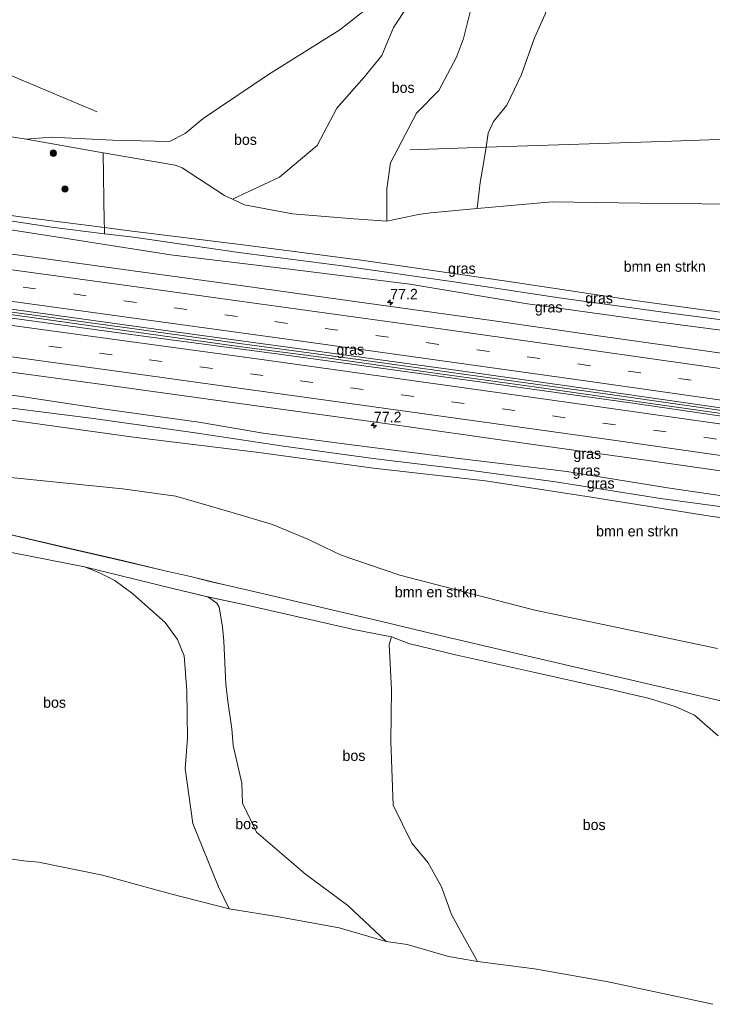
# Model space of a CAD drawing. Header units: millimetres. Extents: x 180000 to 190000, y 466229 to 468626.
# Tile 182 of 202: x 188672 to 188835, y 466390 to 466621. Entities that reach past the tile are written whole.
import ezdxf
from ezdxf.enums import TextEntityAlignment as Align

# ---------------------------------------------------------------- set-up
doc = ezdxf.new("R2010")
doc.units = ezdxf.units.MM
doc.linetypes.add('39strp', pattern=[12, 3, -9])
for name, color, linetype, lineweight in [('af-bs-rasterhekwerk', 8, 'hekwerk', 18), ('as-bs-kilometr', 13, 'Continuous', 18), ('bp-b5-bomenstruiken', 93, 'Continuous', 18), ('bp-b5-bos', 93, 'Continuous', 18), ('bp-b5-grasland', 93, 'Continuous', 18), ('bp-bs-boom', 93, 'Continuous', 18), ('gr-bs-geleiderail', 213, 'geleiderail', 18), ('gw-bs-insteekwatergang', 93, 'Continuous', 18), ('gw-bs-kruinlijn', 93, 'Continuous', 18), ('gw-bs-teenlijn', 93, 'Continuous', 18), ('kd-bs-opnamedtmgrens', 173, 'Continuous', 18), ('mk-bs-39streep 0.15', 8, '39strp', 18), ('mk-bs-streep 0.15', 8, 'Continuous', 18), ('vh-b5-verh_soort', 8, 'Continuous', 18), ('wh-bs-greppel', 133, 'greppel', 18)]:
    doc.layers.add(name, color=color, linetype=linetype, lineweight=lineweight)
doc.styles.add('rtw_iso', font='iso-rtw.shx')
doc.linetypes.add('geleiderail', pattern='A,2,-1,[175,RTW.shx,S=0.5,R=0,X=0,Y=0],-1', length=4)
doc.linetypes.add('greppel', pattern='A,25.5,-0.01,[14,RTW.shx,S=1,R=0,X=0,Y=0],1,[14,RTW.shx,S=1,R=0,X=0,Y=0],1,[14,RTW.shx,S=1,R=0,X=0,Y=0],1,[14,RTW.shx,S=1,R=0,X=0,Y=0],1,[14,RTW.shx,S=1,R=0,X=0,Y=0],0.5,-0.01', length=30.02)
doc.linetypes.add('hekwerk', pattern='A,7,-1.5,[1,RTW.shx,S=0.75,R=0,X=0,Y=0],-1.5', length=10)

# ---------------------------------------------------------------- blocks, each defined once
blk = doc.blocks.new('dtbattr-r')
at = {"style": 'rtw_iso'}
blk.add_attdef('TAG', text='', height=2.5, dxfattribs=at).set_placement((0, 0), align=Align.MIDDLE_CENTER)
blk = doc.blocks.new('boom')
blk.add_hatch(color=256).paths.add_polyline_path([(-0.75, 0, 1), (0.75, 0, 1)])
blk.add_circle((0, 0), 0.75)
blk = doc.blocks.new('d33az_ACAD_1_FMEBLOCK172')
at = {"layer": 'vh-b5-verh_soort'}
for points in [[(-131.85, 59.72, 51.01), (-112.22, 55.1, 51.01), (-98.94, 52.05, 50.52), (-89.27, 49.74, 49.89), (-82.95, 48.28, 49.91), (-78.09, 47.1, 49.99), (-74.87, 46.36, 50.21), (-64.3, 43.93, 51.12), (-50.65, 40.69, 52), (-37.89, 37.72, 53.01), (-28.18, 35.36, 53.58), (-3.44, 29.58, 53.89), (13.79, 25.6, 53.65), (31.44, 21.5, 53.81), (53.64, 16.3, 53.85)], [(41.29, 10.79, 53.62), (35.69, 15.66, 53.56), (31.18, 17.76, 53.57), (25.14, 19.62, 53.59), (15.72, 21.82, 53.48), (-2.21, 25.84, 53.66), (-20.52, 29.87, 53.7), (-31.52, 32.54, 53.3), (-35.62, 34.09, 53.03), (-44.15, 35.79, 52.39), (-62.44, 39.96, 51.09), (-69.66, 41.54, 50.49), (-78.88, 43.56, 49.71), (-87.08, 45.53, 49.75), (-107.89, 50.61, 50.86), (-133.9, 55.65, 50.97)]]:
    blk.add_polyline3d(points, dxfattribs=at)
blk = doc.blocks.new('hecto')
for p, q in [((0, 0.625), (-0.625, 0)), ((0, -0.625), (0, 0.625)), ((-0.625, 0), (0.625, 0)), ((0.625, 0), (0, -0.625))]:
    blk.add_line(p, q)
blk = doc.blocks.new('dtbattr')
at = {"style": 'rtw_iso'}
blk.add_attdef('TAG', (0.59, 0.87), '', height=2.5, dxfattribs=at)

msp = doc.modelspace()

# ---------------------------------------------------------------- linework, layer by layer
at = {"layer": 'af-bs-rasterhekwerk'}
for points in [[(188690.22, 466599.57, 50.19), (188667.89, 466608.93, 50.72), (188649.69, 466612.02, 50.74), (188640.92, 466613.43, 51.08)], [(188763.84, 466590.57, 46.05), (188781.76, 466591.25, 49.04), (188825.47, 466592.67, 50.78), (188849.44, 466593.47, 51.55)], [(188848.77, 466458.18, 53.85), (188826.58, 466463.39, 53.81), (188808.92, 466467.49, 53.65), (188791.7, 466471.47, 53.89), (188766.95, 466477.25, 53.58), (188757.25, 466479.6, 53.01), (188744.49, 466482.58, 52), (188730.83, 466485.82, 51.12), (188720.26, 466488.25, 50.21), (188717.05, 466488.98, 49.99), (188712.18, 466490.17, 49.91), (188705.87, 466491.63, 49.89), (188696.2, 466493.93, 50.52), (188682.91, 466496.98, 51.01), (188663.29, 466501.61, 51.01), (188660.58, 466501.85, 50.93), (188648.3, 466503.16, 50.75), (188621.92, 466505.94, 50.57)]]:
    msp.add_polyline3d(points, dxfattribs=at)
at = {"layer": 'bp-b5-bomenstruiken'}
for points in [[(188849.61, 466550.64, 43.23), (188816.77, 466555.12, 43.5), (188787.13, 466559.6, 43.91), (188752.94, 466564.54, 44.07), (188725.19, 466568.18, 44.42), (188697.27, 466571.64, 44.61), (188691.95, 466572.32, 44.69), (188691.93, 466573.55, 45.07), (188691.64, 466589.9, 49.75), (188708.58, 466587.01, 49.6), (188710.24, 466586.37, 48.53), (188720.22, 466579.82, 47.04), (188722.07, 466578.98, 46.97), (188724.93, 466577.64, 46.56), (188736.2, 466575.56, 46.29), (188750.62, 466574.35, 46.39), (188758.42, 466573.82, 46.29), (188765.89, 466575.39, 47.44), (188768.66, 466575.78, 47.79), (188770.45, 466575.9, 47.9), (188779.66, 466576.79, 48.65), (188797.34, 466578.39, 50.13), (188823.21, 466577.99, 50.92), (188860.74, 466577.65, 52.22)], [(188836.26, 466473.3, 53.27), (188793.22, 466482.32, 53.27), (188761.46, 466490.5, 52.47), (188747.7, 466495.2, 51.03), (188739.83, 466498.98, 50.48), (188731.54, 466502.46, 49.94), (188722.03, 466505.29, 49.44), (188708.73, 466509.13, 49.07), (188696.22, 466510.87, 49.09), (188670.64, 466513.41, 49.79), (188640.09, 466517.53, 49.87), (188624.31, 466519.5, 50.14), (188626.69, 466532.55, 45.97), (188665.48, 466527.63, 45.3), (188698.77, 466522.96, 45), (188728.33, 466519.4, 44.72), (188755.25, 466515.67, 44.05), (188781.66, 466512.71, 43.82), (188806.49, 466508.87, 43.57), (188834.49, 466504.44, 43.23), (188869.91, 466499.57, 43.05)], [(188670.64, 466513.41, 49.79), (188696.22, 466510.87, 49.09), (188708.73, 466509.13, 49.07), (188722.03, 466505.29, 49.44), (188731.54, 466502.46, 49.94), (188739.83, 466498.98, 50.48), (188747.7, 466495.2, 51.03), (188761.46, 466490.5, 52.47), (188793.22, 466482.32, 53.27), (188836.26, 466473.3, 53.27)], [(188848.77, 466458.18, 53.85), (188826.58, 466463.39, 53.81), (188808.92, 466467.49, 53.65), (188791.7, 466471.47, 53.89), (188766.95, 466477.25, 53.58), (188757.25, 466479.6, 53.01), (188744.49, 466482.58, 52), (188730.83, 466485.82, 51.12), (188720.26, 466488.25, 50.21), (188717.05, 466488.98, 49.99), (188712.18, 466490.17, 49.91), (188705.87, 466491.63, 49.89), (188696.2, 466493.93, 50.52), (188682.91, 466496.98, 51.01), (188663.29, 466501.61, 51.01)]]:
    msp.add_polyline3d(points, dxfattribs=at)
at = {"layer": 'bp-b5-bos'}
for points in [[(188849.44, 466593.47, 51.55), (188825.47, 466592.67, 50.78), (188781.76, 466591.25, 49.04), (188782.28, 466594.52, 49.03), (188783.49, 466597.27, 48.82), (188786.67, 466601.12, 48.8), (188790.12, 466608.32, 48.79), (188793.15, 466616.97, 48.82), (188795.68, 466622.52, 48.79), (188800.51, 466635.6, 47.75), (188810.9, 466652.02, 47.72), (188813.75, 466656.03, 47.72), (188831.86, 466655.85, 49.14), (188857.54, 466654.88, 50.3)], [(188752.87, 466623.18, 46.75), (188747.38, 466618.87, 46.98), (188730.57, 466608.29, 48.79), (188715.16, 466597.99, 49.47), (188711, 466594.43, 49.74), (188707.28, 466592.54, 49.88), (188693.84, 466592.84, 50.03), (188685.82, 466593.26, 50.23), (188679.45, 466593.57, 50.31), (188673.58, 466593.1, 50.3), (188662.83, 466594.84, 50.6), (188638.18, 466597.93, 50.97), (188640.92, 466613.43, 51.08), (188643.96, 466632.72, 51.53)], [(188778.49, 466624.99, 45.62), (188776.46, 466616.77, 46.04), (188774.78, 466612.38, 46.11), (188770.66, 466604.56, 46.07), (188765.4, 466599.19, 46.08), (188759.26, 466587.56, 46.13), (188758.41, 466581.43, 46.16), (188758.42, 466573.82, 46.29), (188750.62, 466574.35, 46.39), (188736.2, 466575.56, 46.29), (188724.93, 466577.64, 46.56), (188722.07, 466578.98, 46.97), (188733.18, 466584.16, 46.25), (188742.02, 466591.6, 46.3), (188746.66, 466600.44, 46.24), (188753.12, 466607.68, 46.21), (188757.26, 466612.82, 46.09), (188760, 466619.41, 45.96), (188763.34, 466624.48, 45.7)], [(188795.68, 466622.52, 48.79), (188793.15, 466616.97, 48.82), (188790.12, 466608.32, 48.79), (188786.67, 466601.12, 48.8), (188783.49, 466597.27, 48.82), (188782.28, 466594.52, 49.03), (188781.76, 466591.25, 49.04), (188781.22, 466587.84, 49.04), (188780.38, 466582.95, 48.77), (188779.66, 466576.79, 48.65), (188770.45, 466575.9, 47.9), (188768.66, 466575.78, 47.79), (188765.89, 466575.39, 47.44), (188758.42, 466573.82, 46.29), (188758.41, 466581.43, 46.16), (188759.26, 466587.56, 46.13), (188765.4, 466599.19, 46.08), (188770.66, 466604.56, 46.07), (188774.78, 466612.38, 46.11), (188776.46, 466616.77, 46.04), (188778.49, 466624.99, 45.62)], [(188763.34, 466624.48, 45.7), (188760, 466619.41, 45.96), (188757.26, 466612.82, 46.09), (188753.12, 466607.68, 46.21), (188746.66, 466600.44, 46.24), (188742.02, 466591.6, 46.3), (188733.18, 466584.16, 46.25), (188722.07, 466578.98, 46.97), (188720.22, 466579.82, 47.04), (188710.24, 466586.37, 48.53), (188708.58, 466587.01, 49.6), (188691.64, 466589.9, 49.75), (188673.58, 466593.1, 50.3), (188679.45, 466593.57, 50.31), (188685.82, 466593.26, 50.23), (188693.84, 466592.84, 50.03), (188707.28, 466592.54, 49.88), (188711, 466594.43, 49.74), (188715.16, 466597.99, 49.47), (188730.57, 466608.29, 48.79), (188747.38, 466618.87, 46.98), (188752.87, 466623.18, 46.75)], [(188860.74, 466577.65, 52.22), (188823.21, 466577.99, 50.92), (188797.34, 466578.39, 50.13), (188779.66, 466576.79, 48.65), (188780.38, 466582.95, 48.77), (188781.22, 466587.84, 49.04), (188781.76, 466591.25, 49.04), (188825.47, 466592.67, 50.78), (188849.44, 466593.47, 51.55)], [(188835.13, 466389.54, 54.32), (188810.51, 466394.8, 53.55), (188793.14, 466397.86, 53.19), (188779.72, 466399.59, 52.79), (188776.32, 466405.85, 52.99), (188773.67, 466410.69, 53.04), (188771.27, 466417.22, 53.19), (188768.11, 466422.8, 53.37), (188764.32, 466427.42, 53.46), (188759.91, 466436.38, 53.5), (188759.35, 466451.36, 53.58), (188759.52, 466463.6, 53.43), (188758.95, 466474.23, 53.39), (188759.51, 466475.98, 53.03), (188763.61, 466474.43, 53.3), (188774.61, 466471.76, 53.7), (188792.92, 466467.72, 53.66), (188810.86, 466463.71, 53.48), (188820.27, 466461.51, 53.59), (188826.31, 466459.65, 53.57), (188830.83, 466457.55, 53.56), (188836.42, 466452.68, 53.62)]]:
    msp.add_polyline3d(points, dxfattribs=at)
for points in [[(188718.81, 466417.15, 51.05), (188721.3, 466412, 50.76), (188707.5, 466415.51, 51.32), (188691.52, 466419.93, 51.62), (188676.48, 466422.98, 51.88), (188672.93, 466423.28, 51.92), (188662.51, 466424.84, 52.21), (188652.88, 466450.92, 51.79), (188642.58, 466478.84, 50.72), (188633.76, 466500.45, 50.41), (188651.28, 466499.04, 50.79), (188661.24, 466497.54, 50.97), (188687.24, 466492.49, 50.86), (188690.65, 466491.11, 50.9), (188694.4, 466489.25, 50.77), (188698.66, 466486.14, 50.53), (188706.27, 466479.39, 50.47), (188709.12, 466475.41, 50.54), (188710.75, 466471.51, 50.69), (188711.33, 466463.33, 50.83), (188711.51, 466452.13, 50.9), (188710.94, 466445.02, 50.96), (188712.79, 466432.08, 51.04)], [(188749.27, 466412.82, 51.66), (188758.26, 466404.3, 51.85), (188747.23, 466407.57, 51.68), (188733.01, 466410.15, 51.41), (188721.3, 466412, 50.76), (188718.81, 466417.15, 51.05), (188712.79, 466432.08, 51.04), (188710.94, 466445.02, 50.96), (188711.51, 466452.13, 50.9), (188711.33, 466463.33, 50.83), (188710.75, 466471.51, 50.69), (188709.12, 466475.41, 50.54), (188706.27, 466479.39, 50.47), (188698.66, 466486.14, 50.53), (188694.4, 466489.25, 50.77), (188690.65, 466491.11, 50.9), (188687.24, 466492.49, 50.86), (188708.05, 466487.42, 49.75), (188716.26, 466485.45, 49.71), (188718.41, 466483.95, 49.83), (188718.98, 466482.98, 49.95), (188719.74, 466478.38, 50.19), (188720.06, 466475.02, 50.23), (188720.54, 466464.91, 50.18), (188720.99, 466460.91, 50.17), (188721.97, 466454.39, 50.11), (188722.22, 466450.44, 50.23), (188724.32, 466441.58, 50.42), (188724.43, 466436.91, 50.52), (188727.75, 466430.06, 50.64), (188739.3, 466420.15, 51.23)], [(188776.32, 466405.85, 52.99), (188779.72, 466399.59, 52.79), (188772.93, 466400.81, 52.56), (188763.23, 466403.61, 52.12), (188758.26, 466404.3, 51.85), (188749.27, 466412.82, 51.66), (188739.3, 466420.15, 51.23), (188727.75, 466430.06, 50.64), (188724.43, 466436.91, 50.52), (188724.32, 466441.58, 50.42), (188722.22, 466450.44, 50.23), (188721.97, 466454.39, 50.11), (188720.99, 466460.91, 50.17), (188720.54, 466464.91, 50.18), (188720.06, 466475.02, 50.23), (188719.74, 466478.38, 50.19), (188718.98, 466482.98, 49.95), (188718.41, 466483.95, 49.83), (188716.26, 466485.45, 49.71), (188725.47, 466483.43, 50.49), (188732.69, 466481.85, 51.09), (188750.98, 466477.68, 52.39), (188759.51, 466475.98, 53.03), (188758.95, 466474.23, 53.39), (188759.52, 466463.6, 53.43), (188759.35, 466451.36, 53.58), (188759.91, 466436.38, 53.5), (188764.32, 466427.42, 53.46), (188768.11, 466422.8, 53.37), (188771.27, 466417.22, 53.19), (188773.67, 466410.69, 53.04)]]:
    msp.add_polyline3d(points, close=True, dxfattribs=at)
at = {"layer": 'bp-b5-grasland'}
for points in [[(188691.93, 466573.55, 45.07), (188691.95, 466572.32, 44.69), (188672.17, 466574.83, 44.98), (188643.64, 466579, 45.35), (188635.21, 466581.14, 45.89), (188638.18, 466597.93, 50.97), (188662.83, 466594.84, 50.6), (188673.58, 466593.1, 50.3), (188691.64, 466589.9, 49.75)], [(188691.95, 466572.32, 44.69), (188691.99, 466570.86, 44.48), (188679.48, 466572.42, 44.66), (188657.46, 466575.79, 44.83), (188634.59, 466578.46, 45.18), (188635.21, 466581.14, 45.89), (188643.64, 466579, 45.35), (188672.17, 466574.83, 44.98)], [(188849.61, 466550.64, 43.23), (188848.72, 466549.08, 42.96), (188825.16, 466552.16, 43.13), (188798.99, 466555.8, 43.41), (188774.2, 466559.54, 43.69), (188747.94, 466563.31, 43.89), (188723.58, 466566.41, 44.07), (188698.84, 466570.01, 44.38), (188691.99, 466570.86, 44.48), (188691.95, 466572.32, 44.69), (188697.27, 466571.64, 44.61), (188725.19, 466568.18, 44.42), (188752.94, 466564.54, 44.07), (188787.13, 466559.6, 43.91), (188816.77, 466555.12, 43.5)], [(188858.82, 466526.89, 43.62), (188858.41, 466524.75, 43.63), (188856.57, 466525.11, 43.64), (188816.29, 466530.99, 43.99), (188765.55, 466538.01, 44.46), (188731.32, 466542.77, 44.89), (188698.2, 466547.18, 45.28), (188663.23, 466551.94, 45.64), (188630.82, 466556.31, 46.13), (188631.21, 466558.49, 46.09), (188673.49, 466552.6, 45.54), (188709.14, 466547.66, 45.11), (188739.13, 466543.6, 44.78), (188775.73, 466538.57, 44.38), (188809.12, 466533.88, 44.13), (188837.49, 466529.82, 43.83)]]:
    msp.add_polyline3d(points, close=True, dxfattribs=at)
for points in [[(188851.41, 466546.29, 43.32), (188820.29, 466550.4, 43.62), (188791.52, 466554.39, 43.93), (188763.85, 466558.97, 44.15), (188736.22, 466562.44, 44.34), (188707.53, 466565.9, 44.74), (188682.53, 466569.78, 45.04), (188661.72, 466573.01, 45.35), (188634.4, 466576.57, 45.43), (188634.59, 466578.46, 45.18), (188657.46, 466575.79, 44.83), (188679.48, 466572.42, 44.66), (188691.99, 466570.86, 44.48), (188698.84, 466570.01, 44.38), (188723.58, 466566.41, 44.07), (188747.94, 466563.31, 43.89), (188774.2, 466559.54, 43.69), (188798.99, 466555.8, 43.41), (188825.16, 466552.16, 43.13), (188848.72, 466549.08, 42.96)], [(188860.7, 466539.36, 43.41), (188831.61, 466543.57, 43.66), (188807.68, 466546.93, 43.91), (188783.7, 466550.35, 44.16), (188748.05, 466555.32, 44.52), (188724.56, 466558.59, 44.77), (188700.48, 466561.87, 45.07), (188665.01, 466566.72, 45.48), (188633.45, 466570.98, 46.01), (188634.4, 466576.57, 45.43), (188661.72, 466573.01, 45.35), (188682.53, 466569.78, 45.04), (188707.53, 466565.9, 44.74), (188736.22, 466562.44, 44.34), (188763.85, 466558.97, 44.15), (188791.52, 466554.39, 43.93), (188820.29, 466550.4, 43.62), (188851.41, 466546.29, 43.32)], [(188848.08, 466507.63, 43.17), (188824.46, 466511.07, 43.36), (188800.75, 466514.88, 43.64), (188775.46, 466517.98, 43.85), (188750.74, 466521.07, 44.18), (188729.34, 466523.96, 44.45), (188714.14, 466526.5, 44.64), (188691.48, 466529.67, 44.94), (188671.89, 466532.64, 45.16), (188653.68, 466534.89, 45.41), (188627.62, 466538.23, 45.49), (188628.63, 466543.9, 45.87), (188659.05, 466539.77, 45.49), (188691.51, 466535.41, 45.11), (188722.01, 466531.18, 44.71), (188755.86, 466526.52, 44.36), (188792.34, 466521.35, 43.92), (188819.89, 466517.47, 43.67), (188849.61, 466513.24, 43.39)], [(188850.23, 466504.88, 42.78), (188822.81, 466508.56, 42.97), (188798.1, 466512.45, 43.21), (188776.59, 466515.42, 43.47), (188755.24, 466517.95, 43.82), (188734.07, 466520.9, 44.04), (188713.34, 466524, 44.21), (188689.42, 466527.4, 44.45), (188659.56, 466531.11, 44.93), (188627.07, 466535.12, 45.17), (188627.62, 466538.23, 45.49), (188653.68, 466534.89, 45.41), (188671.89, 466532.64, 45.16), (188691.48, 466529.67, 44.94), (188714.14, 466526.5, 44.64), (188729.34, 466523.96, 44.45), (188750.74, 466521.07, 44.18), (188775.46, 466517.98, 43.85), (188800.75, 466514.88, 43.64), (188824.46, 466511.07, 43.36), (188848.08, 466507.63, 43.17)], [(188869.91, 466499.57, 43.05), (188834.49, 466504.44, 43.23), (188806.49, 466508.87, 43.57), (188781.66, 466512.71, 43.82), (188755.25, 466515.67, 44.05), (188728.33, 466519.4, 44.72), (188698.77, 466522.96, 45), (188665.48, 466527.63, 45.3), (188626.69, 466532.55, 45.97), (188627.07, 466535.12, 45.17), (188659.56, 466531.11, 44.93), (188689.42, 466527.4, 44.45), (188713.34, 466524, 44.21), (188734.07, 466520.9, 44.04), (188755.24, 466517.95, 43.82), (188776.59, 466515.42, 43.47), (188798.1, 466512.45, 43.21), (188822.81, 466508.56, 42.97), (188850.23, 466504.88, 42.78)]]:
    msp.add_polyline3d(points, dxfattribs=at)
at = {"layer": 'gr-bs-geleiderail'}
for points in [[(188631.08, 466557.78, 46.77), (188635.2, 466557.28, 46.52), (188665.54, 466553.06, 46.1), (188697.34, 466548.72, 45.8), (188723.73, 466545.02, 45.63), (188752.85, 466541.12, 45.39), (188783.19, 466536.9, 44.83), (188810.98, 466533.05, 44.5), (188842.66, 466528.51, 44.31), (188871.54, 466524.45, 44.26), (188908.49, 466519.1, 43.91), (188942.83, 466514.14, 43.64), (188976.52, 466509.34, 43.33)], [(188976.43, 466508.57, 43.33), (188966.45, 466510.05, 43.45), (188934.79, 466514.61, 43.68), (188903.09, 466519.16, 44), (188872.76, 466523.5, 44.28), (188850.44, 466526.69, 44.31), (188822.77, 466530.59, 44.49), (188793.68, 466534.73, 44.81), (188768.58, 466538.24, 45.2), (188744.8, 466541.55, 45.49), (188723.58, 466544.35, 45.67), (188697.24, 466548.04, 45.86), (188657.5, 466553.55, 46.29), (188630.97, 466557.13, 46.79)]]:
    msp.add_polyline3d(points, dxfattribs=at)
at = {"layer": 'gw-bs-insteekwatergang'}
for points in [[(188643.64, 466579, 45.35), (188672.17, 466574.83, 44.98), (188691.95, 466572.32, 44.69)], [(188978.98, 466528.98, 42.13), (188963.85, 466531.04, 42.23), (188930.59, 466535.65, 42.48), (188888.94, 466540.96, 42.91), (188866.3, 466544.07, 43.22), (188864.49, 466544.54, 43.25), (188863.65, 466545.21, 43.28), (188861.69, 466545.95, 43.32), (188859.49, 466545.99, 43.34), (188858.19, 466545.59, 43.31), (188851.41, 466546.29, 43.32), (188820.29, 466550.4, 43.62), (188791.52, 466554.39, 43.93), (188763.85, 466558.97, 44.15), (188736.22, 466562.44, 44.34), (188707.53, 466565.9, 44.74), (188682.53, 466569.78, 45.04), (188661.72, 466573.01, 45.35), (188634.4, 466576.57, 45.43)], [(188691.95, 466572.32, 44.69), (188697.27, 466571.64, 44.61), (188725.19, 466568.18, 44.42), (188752.94, 466564.54, 44.07), (188787.13, 466559.6, 43.91), (188816.77, 466555.12, 43.5), (188849.61, 466550.64, 43.23)], [(188974.14, 466490.37, 42.18), (188962.49, 466491.99, 42.2), (188931.16, 466496.02, 42.45), (188904.51, 466499.93, 42.61), (188896.62, 466501.11, 42.7), (188867.39, 466505.52, 42.99), (188860.55, 466506.27, 43.16), (188858.03, 466506.04, 43.2), (188854.99, 466506.42, 43.27), (188852.57, 466507.09, 43.28), (188848.08, 466507.63, 43.17), (188824.46, 466511.07, 43.36), (188800.75, 466514.88, 43.64), (188775.46, 466517.98, 43.85), (188750.74, 466521.07, 44.18), (188729.34, 466523.96, 44.45), (188714.14, 466526.5, 44.64), (188691.48, 466529.67, 44.94), (188671.89, 466532.64, 45.16), (188653.68, 466534.89, 45.41), (188627.62, 466538.23, 45.49)], [(188973.41, 466485.17, 42.06), (188961.58, 466486.84, 42.3), (188925.01, 466492.22, 42.54), (188896.79, 466496.19, 42.92), (188869.91, 466499.57, 43.05), (188834.49, 466504.44, 43.23), (188806.49, 466508.87, 43.57), (188781.66, 466512.71, 43.82), (188755.25, 466515.67, 44.05), (188728.33, 466519.4, 44.72), (188698.77, 466522.96, 45), (188665.48, 466527.63, 45.3), (188626.69, 466532.55, 45.97)]]:
    msp.add_polyline3d(points, dxfattribs=at)
at = {"layer": 'gw-bs-kruinlijn'}
for points in [[(188754.01, 466655, 46.37), (188757.24, 466650.37, 46.31), (188759.45, 466645.61, 46.29), (188758.91, 466636.34, 46.52), (188756.81, 466627.31, 46.71), (188752.87, 466623.18, 46.75), (188747.38, 466618.87, 46.98), (188730.57, 466608.29, 48.79), (188715.16, 466597.99, 49.47), (188711, 466594.43, 49.74), (188707.28, 466592.54, 49.88), (188693.84, 466592.84, 50.03), (188685.82, 466593.26, 50.23), (188679.45, 466593.57, 50.31), (188673.58, 466593.1, 50.3)], [(188813.75, 466656.03, 47.72), (188810.9, 466652.02, 47.72), (188800.51, 466635.6, 47.75), (188795.68, 466622.52, 48.79), (188793.15, 466616.97, 48.82), (188790.12, 466608.32, 48.79), (188786.67, 466601.12, 48.8), (188783.49, 466597.27, 48.82), (188782.28, 466594.52, 49.03), (188781.76, 466591.25, 49.04)], [(188638.18, 466597.93, 50.97), (188662.83, 466594.84, 50.6), (188673.58, 466593.1, 50.3), (188691.64, 466589.9, 49.75), (188708.58, 466587.01, 49.6), (188710.24, 466586.37, 48.53), (188720.22, 466579.82, 47.04), (188722.07, 466578.98, 46.97), (188724.93, 466577.64, 46.56), (188736.2, 466575.56, 46.29), (188750.62, 466574.35, 46.39), (188758.42, 466573.82, 46.29), (188765.89, 466575.39, 47.44), (188768.66, 466575.78, 47.79), (188770.45, 466575.9, 47.9), (188779.66, 466576.79, 48.65), (188797.34, 466578.39, 50.13), (188823.21, 466577.99, 50.92), (188860.74, 466577.65, 52.22)], [(188781.76, 466591.25, 49.04), (188781.22, 466587.84, 49.04), (188780.38, 466582.95, 48.77), (188779.66, 466576.79, 48.65)], [(188624.31, 466519.5, 50.14), (188640.09, 466517.53, 49.87), (188670.64, 466513.41, 49.79), (188696.22, 466510.87, 49.09), (188708.73, 466509.13, 49.07), (188722.03, 466505.29, 49.44), (188731.54, 466502.46, 49.94), (188739.83, 466498.98, 50.48), (188747.7, 466495.2, 51.03), (188761.46, 466490.5, 52.47), (188793.22, 466482.32, 53.27), (188836.26, 466473.3, 53.27)], [(188721.3, 466412, 50.76), (188718.81, 466417.15, 51.05), (188712.79, 466432.08, 51.04), (188710.94, 466445.02, 50.96), (188711.51, 466452.13, 50.9), (188711.33, 466463.33, 50.83), (188710.75, 466471.51, 50.69), (188709.12, 466475.41, 50.54), (188706.27, 466479.39, 50.47), (188698.66, 466486.14, 50.53), (188694.4, 466489.25, 50.77), (188690.65, 466491.11, 50.9), (188687.24, 466492.49, 50.86)], [(188759.51, 466475.98, 53.03), (188758.95, 466474.23, 53.39), (188759.52, 466463.6, 53.43), (188759.35, 466451.36, 53.58), (188759.91, 466436.38, 53.5), (188764.32, 466427.42, 53.46), (188768.11, 466422.8, 53.37), (188771.27, 466417.22, 53.19), (188773.67, 466410.69, 53.04), (188776.32, 466405.85, 52.99), (188779.72, 466399.59, 52.79)]]:
    msp.add_polyline3d(points, dxfattribs=at)
at = {"layer": 'gw-bs-teenlijn'}
for points in [[(188722.07, 466578.98, 46.97), (188733.18, 466584.16, 46.25), (188742.02, 466591.6, 46.3), (188746.66, 466600.44, 46.24), (188753.12, 466607.68, 46.21), (188757.26, 466612.82, 46.09), (188760, 466619.41, 45.96), (188763.34, 466624.48, 45.7), (188766.37, 466634.3, 45.51), (188766.93, 466638.96, 45.51), (188768.78, 466642.64, 45.51), (188769.03, 466647.62, 45.51), (188769.96, 466650.94, 45.48), (188771.32, 466655.31, 45.37)], [(188797.06, 466655.72, 45.33), (188795.4, 466654.35, 45.31), (188787.98, 466648.55, 45.48), (188781.71, 466642.99, 45.65), (188779.83, 466635.24, 45.6), (188778.49, 466624.99, 45.62), (188776.46, 466616.77, 46.04), (188774.78, 466612.38, 46.11), (188770.66, 466604.56, 46.07), (188765.4, 466599.19, 46.08), (188759.26, 466587.56, 46.13), (188758.41, 466581.43, 46.16), (188758.42, 466573.82, 46.29)], [(188758.26, 466404.3, 51.85), (188749.27, 466412.82, 51.66), (188739.3, 466420.15, 51.23), (188727.75, 466430.06, 50.64), (188724.43, 466436.91, 50.52), (188724.32, 466441.58, 50.42), (188722.22, 466450.44, 50.23), (188721.97, 466454.39, 50.11), (188720.99, 466460.91, 50.17), (188720.54, 466464.91, 50.18), (188720.06, 466475.02, 50.23), (188719.74, 466478.38, 50.19), (188718.98, 466482.98, 49.95), (188718.41, 466483.95, 49.83), (188716.26, 466485.45, 49.71)]]:
    msp.add_polyline3d(points, dxfattribs=at)
at = {"layer": 'kd-bs-opnamedtmgrens'}
msp.add_polyline3d([(188835.13, 466389.54, 54.32), (188810.51, 466394.8, 53.55), (188793.14, 466397.86, 53.19), (188779.72, 466399.59, 52.79), (188772.93, 466400.81, 52.56), (188763.23, 466403.61, 52.12), (188758.26, 466404.3, 51.85), (188747.23, 466407.57, 51.68), (188733.01, 466410.15, 51.41), (188721.3, 466412, 50.76), (188707.5, 466415.51, 51.32), (188691.52, 466419.93, 51.62), (188676.48, 466422.98, 51.88), (188672.93, 466423.28, 51.92), (188662.51, 466424.84, 52.21), (188658.36, 466425.73, 52.26), (188608.89, 466432.26, 53.31)], dxfattribs=at)
at = {"layer": 'mk-bs-39streep 0.15'}
for points in [[(188977.27, 466515.32, 42.51), (188972.57, 466515.97, 42.58), (188948.79, 466519.41, 42.74), (188925.1, 466522.8, 42.94), (188901.31, 466526.16, 43.19), (188877.6, 466529.59, 43.36), (188841.95, 466534.69, 43.76), (188818.21, 466538.11, 43.97), (188782.55, 466543.16, 44.33), (188758.8, 466546.49, 44.51), (188723.26, 466551.39, 44.94), (188687.66, 466556.28, 45.35), (188663.92, 466559.52, 45.58), (188632.14, 466563.76, 46.03)], [(188975.66, 466502.48, 42.55), (188942.37, 466507.27, 42.77), (188907.1, 466512.36, 43.04), (188871.38, 466517.47, 43.38), (188836.01, 466522.55, 43.67), (188800.4, 466527.57, 44.05), (188764.75, 466532.56, 44.4), (188729.27, 466537.47, 44.79), (188693.75, 466542.38, 45.25), (188658.47, 466547.15, 45.63), (188629.87, 466550.95, 46.07)]]:
    msp.add_polyline3d(points, dxfattribs=at)
at = {"layer": 'mk-bs-streep 0.15'}
for points in [[(188978.2, 466522.75, 42.33), (188974.31, 466523.14, 42.39), (188931.38, 466527.31, 42.78), (188895.02, 466530.86, 43.1), (188890.27, 466531.55, 43.19), (188857.25, 466536.25, 43.5), (188830.79, 466540.03, 43.78), (188795.41, 466545.06, 44.13), (188771.6, 466548.38, 44.35), (188723.86, 466555.02, 44.83), (188700.03, 466558.3, 45.14), (188664.37, 466563.15, 45.56), (188632.78, 466567.41, 45.95)], [(188976.79, 466511.5, 42.59), (188948.71, 466515.66, 42.8), (188913.02, 466520.78, 43.13), (188877.59, 466525.89, 43.42), (188842.12, 466530.98, 43.79), (188806.31, 466536.06, 44.16), (188770.93, 466541.05, 44.49), (188735.5, 466546, 44.84), (188699.53, 466550.92, 45.28), (188664.07, 466555.77, 45.68), (188631.5, 466560.15, 46.08)], [(188976.12, 466506.11, 42.57), (188942.97, 466510.95, 42.77), (188907.71, 466515.99, 43.1), (188872.06, 466521.08, 43.4), (188836.71, 466526.14, 43.71), (188801.25, 466531.16, 44.1), (188765.38, 466536.18, 44.44), (188730.08, 466541.09, 44.83), (188694.4, 466545.99, 45.29), (188659.29, 466550.79, 45.68), (188630.49, 466554.65, 46.05)], [(188975.19, 466498.73, 42.44), (188953.93, 466501.91, 42.58), (188918.67, 466506.97, 42.88), (188883.66, 466512.02, 43.18), (188848, 466517.1, 43.49), (188812.83, 466522.11, 43.86), (188777.41, 466527.08, 44.2), (188741.77, 466532.02, 44.63), (188717.41, 466535.39, 44.87), (188693.67, 466538.65, 45.16), (188658.53, 466543.43, 45.61), (188629.24, 466547.38, 45.97)]]:
    msp.add_polyline3d(points, dxfattribs=at)
at = {"layer": 'vh-b5-verh_soort'}
for points in [[(188837.49, 466529.82, 43.83), (188809.12, 466533.88, 44.13), (188775.73, 466538.57, 44.38), (188739.13, 466543.6, 44.78), (188709.14, 466547.66, 45.11), (188673.49, 466552.6, 45.54), (188631.21, 466558.49, 46.09), (188631.5, 466560.15, 46.08), (188632.14, 466563.76, 46.03), (188632.78, 466567.41, 45.95), (188633.45, 466570.98, 46.01), (188665.01, 466566.72, 45.48), (188700.48, 466561.87, 45.07), (188724.56, 466558.59, 44.77), (188748.05, 466555.32, 44.52), (188783.7, 466550.35, 44.16), (188807.68, 466546.93, 43.91), (188831.61, 466543.57, 43.66), (188860.7, 466539.36, 43.41)], [(188849.61, 466513.24, 43.39), (188819.89, 466517.47, 43.67), (188792.34, 466521.35, 43.92), (188755.86, 466526.52, 44.36), (188722.01, 466531.18, 44.71), (188691.51, 466535.41, 45.11), (188659.05, 466539.77, 45.49), (188628.63, 466543.9, 45.87), (188629.24, 466547.38, 45.97), (188629.87, 466550.95, 46.07), (188630.49, 466554.65, 46.05), (188630.82, 466556.31, 46.13), (188663.23, 466551.94, 45.64), (188698.2, 466547.18, 45.28), (188731.32, 466542.77, 44.89), (188765.55, 466538.01, 44.46), (188816.29, 466530.99, 43.99), (188856.57, 466525.11, 43.64)]]:
    msp.add_polyline3d(points, dxfattribs=at)
at = {"layer": 'wh-bs-greppel'}
for points in [[(188691.99, 466570.86, 44.48), (188679.48, 466572.42, 44.66), (188657.46, 466575.79, 44.83), (188634.59, 466578.46, 45.18)], [(188691.99, 466570.86, 44.48), (188698.84, 466570.01, 44.38), (188723.58, 466566.41, 44.07), (188747.94, 466563.31, 43.89), (188774.2, 466559.54, 43.69), (188798.99, 466555.8, 43.41), (188825.16, 466552.16, 43.13), (188848.72, 466549.08, 42.96), (188861.8, 466547.3, 42.83), (188878.12, 466544.96, 42.69)], [(188973.86, 466488.11, 41.82), (188944.32, 466491.98, 42.02), (188923.09, 466495, 42.22), (188898.82, 466498.11, 42.35), (188872.46, 466502.14, 42.61), (188850.23, 466504.88, 42.78), (188822.81, 466508.56, 42.97), (188798.1, 466512.45, 43.21), (188776.59, 466515.42, 43.47), (188755.24, 466517.95, 43.82), (188734.07, 466520.9, 44.04), (188713.34, 466524, 44.21), (188689.42, 466527.4, 44.45), (188659.56, 466531.11, 44.93), (188627.07, 466535.12, 45.17)]]:
    msp.add_polyline3d(points, dxfattribs=at)

# ---------------------------------------------------------------- block references
at = {"layer": 'as-bs-kilometr'}
ref = msp.add_blockref('dtbattr', (188759.2, 466554.64, 44.15), dxfattribs=at)
ref.add_attrib('TAG', '77.2', dxfattribs={"layer": '0', "height": 2.5, "style": 'rtw_iso'}).set_placement((188759.2, 466554.64, 44.15), align=Align.BOTTOM_LEFT)
for p in [(188759.2, 466554.64, 44.15), (188755.37, 466525.72, 44.18)]:
    msp.add_blockref('hecto', p, dxfattribs=at)
ref = msp.add_blockref('dtbattr', (188755.37, 466525.72, 44.18), dxfattribs=at)
ref.add_attrib('TAG', '77.2', dxfattribs={"layer": '0', "height": 2.5, "style": 'rtw_iso'}).set_placement((188755.37, 466525.72, 44.18), align=Align.BOTTOM_LEFT)
at = {"layer": 'bp-b5-bomenstruiken'}
ref = msp.add_blockref('dtbattr-r', (188814.16, 466561.16, 47.48), dxfattribs=at)
ref.add_attrib('TAG', 'bmn en strkn', dxfattribs={"layer": '0', "height": 2.5, "style": 'rtw_iso'}).set_placement((188814.16, 466561.16, 47.48), align=Align.BOTTOM_LEFT)
ref = msp.add_blockref('dtbattr-r', (188807.68, 466498.89, 48.02), dxfattribs=at)
ref.add_attrib('TAG', 'bmn en strkn', dxfattribs={"layer": '0', "height": 2.5, "style": 'rtw_iso'}).set_placement((188807.68, 466498.89, 48.02), align=Align.BOTTOM_LEFT)
ref = msp.add_blockref('dtbattr-r', (188760.31, 466484.57, 50.89), dxfattribs=at)
ref.add_attrib('TAG', 'bmn en strkn', dxfattribs={"layer": '0', "height": 2.5, "style": 'rtw_iso'}).set_placement((188760.31, 466484.57, 50.89), align=Align.BOTTOM_LEFT)
at = {"layer": 'bp-b5-bos'}
ref = msp.add_blockref('dtbattr-r', (188759.57, 466603.25, 45.9), dxfattribs=at)
ref.add_attrib('TAG', 'bos', dxfattribs={"layer": '0', "height": 2.5, "style": 'rtw_iso'}).set_placement((188759.57, 466603.25, 45.9), align=Align.BOTTOM_LEFT)
ref = msp.add_blockref('dtbattr-r', (188722.45, 466591.01, 47.3), dxfattribs=at)
ref.add_attrib('TAG', 'bos', dxfattribs={"layer": '0', "height": 2.5, "style": 'rtw_iso'}).set_placement((188722.45, 466591.01, 47.3), align=Align.BOTTOM_LEFT)
ref = msp.add_blockref('dtbattr-r', (188677.53, 466458.57, 51.04), dxfattribs=at)
ref.add_attrib('TAG', 'bos', dxfattribs={"layer": '0', "height": 2.5, "style": 'rtw_iso'}).set_placement((188677.53, 466458.57, 51.04), align=Align.BOTTOM_LEFT)
ref = msp.add_blockref('dtbattr-r', (188747.99, 466446.07, 51.66), dxfattribs=at)
ref.add_attrib('TAG', 'bos', dxfattribs={"layer": '0', "height": 2.5, "style": 'rtw_iso'}).set_placement((188747.99, 466446.07, 51.66), align=Align.BOTTOM_LEFT)
ref = msp.add_blockref('dtbattr-r', (188722.75, 466429.99, 50.65), dxfattribs=at)
ref.add_attrib('TAG', 'bos', dxfattribs={"layer": '0', "height": 2.5, "style": 'rtw_iso'}).set_placement((188722.75, 466429.99, 50.65), align=Align.BOTTOM_LEFT)
ref = msp.add_blockref('dtbattr-r', (188804.51, 466429.79, 53.46), dxfattribs=at)
ref.add_attrib('TAG', 'bos', dxfattribs={"layer": '0', "height": 2.5, "style": 'rtw_iso'}).set_placement((188804.51, 466429.79, 53.46), align=Align.BOTTOM_LEFT)
at = {"layer": 'bp-b5-grasland'}
ref = msp.add_blockref('dtbattr-r', (188772.83, 466560.7, 43.9), dxfattribs=at)
ref.add_attrib('TAG', 'gras', dxfattribs={"layer": '0', "height": 2.5, "style": 'rtw_iso'}).set_placement((188772.83, 466560.7, 43.9), align=Align.BOTTOM_LEFT)
ref = msp.add_blockref('dtbattr-r', (188805.12, 466553.72, 43.53), dxfattribs=at)
ref.add_attrib('TAG', 'gras', dxfattribs={"layer": '0', "height": 2.5, "style": 'rtw_iso'}).set_placement((188805.12, 466553.72, 43.53), align=Align.BOTTOM_LEFT)
ref = msp.add_blockref('dtbattr-r', (188793.26, 466551.59, 43.67), dxfattribs=at)
ref.add_attrib('TAG', 'gras', dxfattribs={"layer": '0', "height": 2.5, "style": 'rtw_iso'}).set_placement((188793.26, 466551.59, 43.67), align=Align.BOTTOM_LEFT)
ref = msp.add_blockref('dtbattr-r', (188746.58, 466541.62, 44.7), dxfattribs=at)
ref.add_attrib('TAG', 'gras', dxfattribs={"layer": '0', "height": 2.5, "style": 'rtw_iso'}).set_placement((188746.58, 466541.62, 44.7), align=Align.BOTTOM_LEFT)
ref = msp.add_blockref('dtbattr-r', (188802.33, 466517.13, 43.68), dxfattribs=at)
ref.add_attrib('TAG', 'gras', dxfattribs={"layer": '0', "height": 2.5, "style": 'rtw_iso'}).set_placement((188802.33, 466517.13, 43.68), align=Align.BOTTOM_LEFT)
ref = msp.add_blockref('dtbattr-r', (188802.14, 466513.17, 43.51), dxfattribs=at)
ref.add_attrib('TAG', 'gras', dxfattribs={"layer": '0', "height": 2.5, "style": 'rtw_iso'}).set_placement((188802.14, 466513.17, 43.51), align=Align.BOTTOM_LEFT)
ref = msp.add_blockref('dtbattr-r', (188805.5, 466510.14, 43.52), dxfattribs=at)
ref.add_attrib('TAG', 'gras', dxfattribs={"layer": '0', "height": 2.5, "style": 'rtw_iso'}).set_placement((188805.5, 466510.14, 43.52), align=Align.BOTTOM_LEFT)
at = {"layer": 'bp-bs-boom'}
for p in [(188679.95, 466589.81, 49.69), (188682.69, 466581.37, 47.17)]:
    msp.add_blockref('boom', p, dxfattribs=at)
at = {"layer": 'vh-b5-verh_soort'}
msp.add_blockref('d33az_ACAD_1_FMEBLOCK172', (188795.13, 466441.89), dxfattribs=at)

doc.saveas('drawing.dxf')
